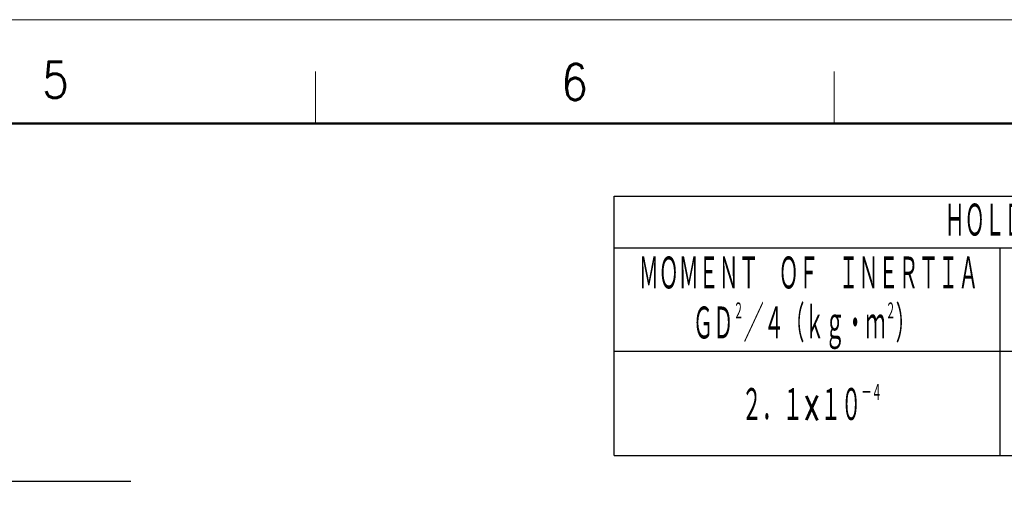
# Model space of a CAD drawing. Header units: millimetres. Extents: x 0 to 1076, y 0 to 742.
# Tile 126 of 127: x 579 to 816, y 630 to 742. Entities that reach past the tile are written whole.
import ezdxf

# ---------------------------------------------------------------- set-up
doc = ezdxf.new("R2010")
doc.units = ezdxf.units.MM
doc.header["$LTSCALE"] = 0.454724
doc.layers.add('NoLayerName_001', color=7, linetype='Continuous')
doc.styles.get("Standard").update_dxf_attribs({"font": 'txt', "bigfont": 'extfont2'})
doc.dimstyles.get("Standard").update_dxf_attribs({"dimtxt": 2.5, "dimasz": 2.5, "dimexe": 1, "dimexo": 1, "dimtad": 1, "dimdec": 3, "dimzin": 0, "dimdsep": 46, "dimtxsty": 'Standard', "dimcen": 2.5, "dimadec": 3, "dimazin": 0, "dimtfac": 0.75, "dimtdec": 3, "dimtmove": 0, "dimatfit": 3, "dimfxl": 1, "dimarcsym": 0})

msp = doc.modelspace()

# ---------------------------------------------------------------- linework, layer by layer
at = {"layer": 'NoLayerName_001', "color": 7, "linetype": 'Continuous', "lineweight": 13}
msp.add_line((0, 742.5), (1050, 742.5), dxfattribs=at)
at = {"layer": 'NoLayerName_001', "color": 2, "linetype": 'Continuous', "lineweight": 13}
for p, q in [((650, 717.5), (650, 730)), ((775, 730), (775, 717.5))]:
    msp.add_line(p, q, dxfattribs=at)
at = {"layer": 'NoLayerName_001', "color": 7, "linetype": 'Continuous', "lineweight": 50}
msp.add_line((62.5, 717.5), (1025, 717.5), dxfattribs=at)
at = {"layer": 'NoLayerName_001', "color": 7, "linetype": 'Continuous', "lineweight": 25}
for p, q in [((722, 700), (1000, 700)), ((722, 637.5), (722, 700)), ((722, 687.5), (1000, 687.5)), ((815, 637.5), (815, 687.5)), ((1000, 662.5), (722, 662.5)), ((722, 637.5), (1000, 637.5))]:
    msp.add_line(p, q, dxfattribs=at)

# ---------------------------------------------------------------- texts
at = {"layer": 'NoLayerName_001', "color": 2, "lineweight": 13, "char_height": 8.75, "attachment_point": 7}
for s, insert in [('\\A1;\\W0.8600;5', (584.140175, 723.62684)), ('\\A1;\\W0.8600;6', (709.203315, 723.07834))]:
    msp.add_mtext(s, dxfattribs=dict(at, insert=insert))
at = {"layer": 'NoLayerName_001', "color": 7, "lineweight": 13, "char_height": 8.75, "attachment_point": 5}
for s, insert in [('\\A1;\\W0.5000;ＨＯＬＤＩＮＧ\u3000ＢＲＡＫＥ\u3000ＳＰＥＣＩＦＩＣＡＴＩＯＮＳ', (869, 694)), ('\\A1;\\W0.5000;ＭＯＭＥＮＴ\u3000ＯＦ\u3000ＩＮＥＲＴＩＡ', (768.8125, 681.25)), ('\\A1;\\W0.5077;ＧＤ{\\A1;\\H0.50x;\\S２^ ;}／４（ｋｇ・ｍ{\\A1;\\H0.50x;\\S２^ ;}）', (767.8125, 668.75)), ('\\A1;\\W0.5122;２．１×１０{\\A1;\\H0.50x;\\S－４^ ;}', (769.5625, 650))]:
    msp.add_mtext(s, dxfattribs=dict(at, insert=insert))

# ---------------------------------------------------------------- leaders
at = {"layer": 'NoLayerName_001', "color": 3, "linetype": 'Continuous', "lineweight": 13}
msp.add_leader([(475, 631.25), (605.498677, 631.25)], dimstyle='Standard', override={"dimasz": 3.75, "dimldrblk": 'OPEN30'}, dxfattribs=at)

doc.saveas('drawing.dxf')
